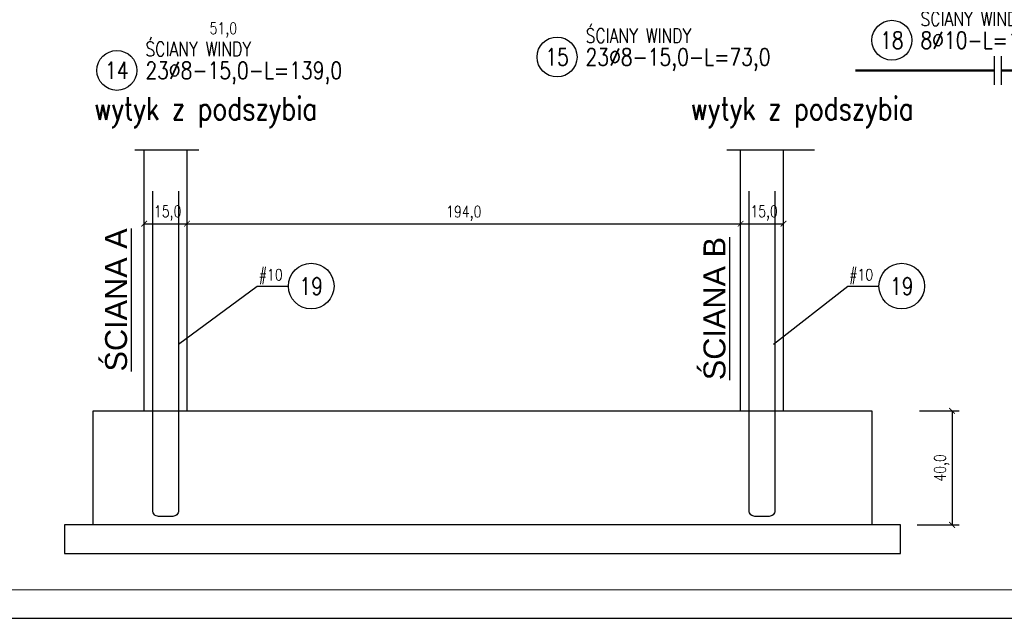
# Model space of a CAD drawing. Header units: millimetres. Extents: x 49320 to 60117, y -4209 to 20568.
# Tile 163 of 252: x 55992 to 56337, y 605 to 815. Entities that reach past the tile are written whole.
import ezdxf
from ezdxf.enums import TextEntityAlignment as Align

# ---------------------------------------------------------------- set-up
doc = ezdxf.new("R2010")
doc.units = ezdxf.units.MM
for name, color, linetype in [('_mt_wymiary konstr', 3, 'Continuous'), ('e-cad_cienkie', 1, 'Continuous'), ('e-cad_opisy', 7, 'Continuous'), ('e-cad_prety_widok', 3, 'Continuous'), ('e-cad_wymiary', 1, 'Continuous'), ('RAMKA', 3, 'Continuous')]:
    doc.layers.add(name, color=color, linetype=linetype)
doc.layers.add('e-cad_rzutnie', color=61, linetype='Continuous', plot=False)
for name, color, linetype, lineweight in [('M_Ramki do druku', 7, 'Continuous', 25), ('M_Ramki rysunków', 2, 'Continuous', 25), ('OBRYS', 2, 'Continuous', 25)]:
    doc.layers.add(name, color=color, linetype=linetype, lineweight=lineweight)
doc.styles.add('ARIAL_CE', font='txt', dxfattribs={"height": 12})
doc.styles.add('e-cad_1', font='simplex.shx', dxfattribs={"width": 0.8})
doc.styles.add('MCAD_TS', font='GENISO.SHX', dxfattribs={"width": 0.8})
doc.dimstyles.new('e-cad_1_20_[cm]', dxfattribs={"dimtxt": 0.18, "dimasz": 0.18, "dimexe": 0.18, "dimexo": 0.0625, "dimgap": 0.09, "dimtad": 0, "dimtih": 1, "dimtoh": 1, "dimdec": 4, "dimzin": 0, "dimdsep": 46, "dimtxsty": 'Standard', "dimcen": 0.09, "dimadec": 0, "dimazin": 0, "dimtfac": 1, "dimtdec": 4, "dimtofl": 0, "dimtmove": 0, "dimatfit": 3, "dimfxl": 1, "dimtolj": 1, "dimtzin": 0, "dimarcsym": 0})
doc.dimstyles.new('e-cad_1_20_[mm]', dxfattribs={"dimtxt": 0.18, "dimasz": 0.18, "dimexe": 0.18, "dimexo": 0.0625, "dimgap": 0.09, "dimtad": 0, "dimtih": 1, "dimtoh": 1, "dimdec": 4, "dimzin": 0, "dimdsep": 46, "dimtxsty": 'Standard', "dimcen": 0.09, "dimadec": 0, "dimazin": 0, "dimtfac": 1, "dimtdec": 4, "dimtofl": 0, "dimtmove": 0, "dimatfit": 3, "dimfxl": 1, "dimtolj": 1, "dimtzin": 0, "dimarcsym": 0})

# ---------------------------------------------------------------- blocks, each defined once
blk = doc.blocks.new('*U398')
at = {"layer": 'M_Ramki rysunków', "color": 0, "linetype": 'ByBlock', "lineweight": -2}
blk.add_lwpolyline([(20, 5), (20, 292), (670, 292), (670, 5)], close=True, dxfattribs=at)
at = {"layer": 'M_Ramki do druku', "style": 'MCAD_TS', "width": 0.8}
for tag, p in [('KOMENTARZ', (11.54, 30.57)), ('RYSUNEK', (15.28, 30.57)), ('DATA', (19.02, 30.57))]:
    blk.add_attdef(tag, p, '', height=2, rotation=90, dxfattribs=at)
blk = doc.blocks.new('e-cad_ZelbetOpis_7')
blk.add_circle((5, 5), 3.5)
at = {"layer": 'e-cad_opisy', "style": 'e-cad_1', "width": 0.8, "flags": 1}
for tag, p in [('SREDNICA', (25, 8)), ('SZT', (25, 7)), ('DLUGOSC', (25, 7.5)), ('KOD', (30, 8)), ('HAK_1', (30, 7.5)), ('HAK_2', (30, 7)), ('GATUNEK_STALI', (25, 6.5)), ('OPIS_2', (25, 5.5)), ('KLASA_STALI', (25, 6)), ('A', (30, 6.5)), ('C', (30, 5.5)), ('B', (30, 6)), ('D', (30, 5)), ('E', (30, 4.5)), ('F', (30, 4)), ('R', (30, 3.5)), ('HAK_1_DLUGOSC', (30, 3)), ('HAK_2_DLUGOSC', (30, 2.5)), ('KIERUNEK', (30, 2))]:
    blk.add_attdef(tag, p, '', height=0.3, dxfattribs=at)
at = {"layer": 'e-cad_opisy', "style": 'e-cad_1', "width": 0.8}
blk.add_attdef('NR', text='', height=3, dxfattribs=at).set_placement((5, 3.5), align=Align.CENTER)
for tag, p in [('OPIS_1', (10, 3.5)), ('UWAGI', (10, -6))]:
    blk.add_attdef(tag, p, '', height=3, dxfattribs=at)
at = {"layer": 'e-cad_rzutnie', "style": 'e-cad_1', "width": 0.8}
blk.add_attdef('POZYCJA', (10, 7.5), '', height=2.5, dxfattribs=at)
blk = doc.blocks.new('_ArchTick')
at = {"color": 0, "linetype": 'ByBlock', "const_width": 0.15}
blk.add_lwpolyline([(-0.5, -0.5), (0.5, 0.5)], dxfattribs=at)
blk = doc.blocks.new('*D1451')
at = {"layer": '_mt_wymiary konstr', "lineweight": -2, "ltscale": 0.08}
for p, q in [((56035.14, 739.35), (56035.14, 746.18)), ((56050.14, 738.12), (56050.14, 746.18)), ((56035.14, 743.68), (56050.14, 743.68))]:
    blk.add_line(p, q, dxfattribs=at)
at = {"layer": 'Defpoints', "color": 0}
for p in [(56050.14, 743.68), (56035.14, 738.1), (56050.14, 736.87)]:
    blk.add_point(p, dxfattribs=at)
at = {"layer": '_mt_wymiary konstr', "linetype": 'ByBlock', "lineweight": -2, "xscale": 2, "yscale": 2, "zscale": 2, "rotation": 180}
blk.add_blockref('_ArchTick', (56035.14, 743.68), dxfattribs=at)
at = {"layer": '_mt_wymiary konstr', "linetype": 'ByBlock', "lineweight": -2, "xscale": 2, "yscale": 2, "zscale": 2}
blk.add_blockref('_ArchTick', (56050.14, 743.68), dxfattribs=at)
at = {"layer": '_mt_wymiary konstr', "color": 7, "insert": (56043.36, 747.4), "char_height": 4, "attachment_point": 5, "style": 'e-cad_1'}
blk.add_mtext('15,0', dxfattribs=at)
blk = doc.blocks.new('*D1452')
at = {"layer": '_mt_wymiary konstr', "lineweight": -2, "ltscale": 0.08}
for p, q in [((56050.14, 738.12), (56050.14, 746.18)), ((56244.14, 738.05), (56244.14, 746.18)), ((56050.14, 743.68), (56244.14, 743.68))]:
    blk.add_line(p, q, dxfattribs=at)
at = {"layer": 'Defpoints', "color": 0}
for p in [(56244.14, 743.68), (56050.14, 736.87), (56244.14, 736.8)]:
    blk.add_point(p, dxfattribs=at)
at = {"layer": '_mt_wymiary konstr', "linetype": 'ByBlock', "lineweight": -2, "xscale": 2, "yscale": 2, "zscale": 2, "rotation": 180}
blk.add_blockref('_ArchTick', (56050.14, 743.68), dxfattribs=at)
at = {"layer": '_mt_wymiary konstr', "linetype": 'ByBlock', "lineweight": -2, "xscale": 2, "yscale": 2, "zscale": 2}
blk.add_blockref('_ArchTick', (56244.14, 743.68), dxfattribs=at)
at = {"layer": '_mt_wymiary konstr', "color": 7, "insert": (56147.14, 747.31), "char_height": 4, "attachment_point": 5, "style": 'e-cad_1'}
blk.add_mtext('194,0', dxfattribs=at)
blk = doc.blocks.new('*D1453')
at = {"layer": '_mt_wymiary konstr', "lineweight": -2, "ltscale": 0.711111}
for p, q in [((56306.86, 678.05), (56320.76, 678.05)), ((56318.26, 678.05), (56318.26, 638.05)), ((56306.03, 638.05), (56320.76, 638.05))]:
    blk.add_line(p, q, dxfattribs=at)
at = {"layer": 'Defpoints', "color": 0}
for p in [(56305.61, 678.05), (56304.78, 638.05), (56318.26, 638.05)]:
    blk.add_point(p, dxfattribs=at)
at = {"layer": '_mt_wymiary konstr', "linetype": 'ByBlock', "lineweight": -2, "xscale": 2, "yscale": 2, "zscale": 2}
for p, rotation in [((56318.26, 678.05), 90), ((56318.26, 638.05), 270)]:
    blk.add_blockref('_ArchTick', p, dxfattribs=dict(at, rotation=rotation))
at = {"layer": '_mt_wymiary konstr', "color": 7, "insert": (56314.63, 658.05), "char_height": 4, "attachment_point": 5, "rotation": 90, "style": 'e-cad_1'}
blk.add_mtext('40,0', dxfattribs=at)
blk = doc.blocks.new('e-cad_ZelbetOpisNiezliczalny_1P')
at = {"layer": 'e-cad_cienkie'}
blk.add_circle((4, 0), 4, dxfattribs=at)
at = {"layer": 'e-cad_opisy', "ltscale": 0.04, "style": 'e-cad_1', "width": 0.8}
for tag, p in [('OPIS', (-1, 1)), ('UWAGI', (-1, -3))]:
    blk.add_attdef(tag, text='', height=2, dxfattribs=at).set_placement(p, align=Align.RIGHT)
blk.add_attdef('NR', text='', height=3, dxfattribs=at).set_placement((4, 0), align=Align.MIDDLE_CENTER)
blk = doc.blocks.new('*D1454')
at = {"layer": '_mt_wymiary konstr', "lineweight": -2, "ltscale": 0.08}
for p, q in [((56244.14, 739.35), (56244.14, 746.18)), ((56259.14, 738.12), (56259.14, 746.18)), ((56244.14, 743.68), (56259.14, 743.68))]:
    blk.add_line(p, q, dxfattribs=at)
at = {"layer": 'Defpoints', "color": 0}
for p in [(56259.14, 743.68), (56244.14, 738.1), (56259.14, 736.87)]:
    blk.add_point(p, dxfattribs=at)
at = {"layer": '_mt_wymiary konstr', "linetype": 'ByBlock', "lineweight": -2, "xscale": 2, "yscale": 2, "zscale": 2, "rotation": 180}
blk.add_blockref('_ArchTick', (56244.14, 743.68), dxfattribs=at)
at = {"layer": '_mt_wymiary konstr', "linetype": 'ByBlock', "lineweight": -2, "xscale": 2, "yscale": 2, "zscale": 2}
blk.add_blockref('_ArchTick', (56259.14, 743.68), dxfattribs=at)
at = {"layer": '_mt_wymiary konstr', "color": 7, "insert": (56252.36, 747.4), "char_height": 4, "attachment_point": 5, "style": 'e-cad_1'}
blk.add_mtext('15,0', dxfattribs=at)

msp = doc.modelspace()

# ---------------------------------------------------------------- linework, layer by layer
at = {"ltscale": 0.8}
for p, q in [((56031.82, 769.6), (56054.26, 769.6)), ((56239.37, 769.6), (56270.09, 769.6))]:
    msp.add_line(p, q, dxfattribs=at)
at = {"layer": 'e-cad_cienkie', "ltscale": 0.8}
for points in [[(56333.11, 792.4), (56333.11, 802.4)], [(56335.61, 792.4), (56335.61, 802.4)]]:
    msp.add_lwpolyline(points, dxfattribs=at)
at = {"layer": 'e-cad_cienkie', "ltscale": 0.307692}
for points in [[(56074.74, 721.79), (56085.66, 721.79)], [(56281.68, 721.79), (56292.6, 721.79)]]:
    msp.add_lwpolyline(points, dxfattribs=at)
at = {"layer": 'e-cad_prety_widok', "ltscale": 0.8}
for points, format in [([(56284.36, 797.4, 0.8, 0.8, 0), (56333.11, 797.4, 0, 0, 0)], "xyseb"), ([(56335.61, 797.4, 0.8, 0.8, 0), (56384.36, 797.4, 0, 0, 0)], "xyseb"), ([(56047.14, 755.05), (56047.14, 643.05, -0.414214), (56045.14, 641.05), (56040.14, 641.05, -0.414214), (56038.14, 643.05), (56038.14, 755.05)], "xyb"), ([(56256.14, 755.05), (56256.14, 643.05, -0.414214), (56254.14, 641.05), (56249.14, 641.05, -0.414214), (56247.14, 643.05), (56247.14, 755.05)], "xyb")]:
    msp.add_lwpolyline(points, format=format, dxfattribs=at)
at = {"layer": 'OBRYS', "ltscale": 0.3}
for p, q in [((56035.14, 678.05), (56035.14, 769.6)), ((56050.14, 678.05), (56050.14, 769.6)), ((56244.14, 678.05), (56244.14, 769.6)), ((56259.14, 678.05), (56259.14, 769.6))]:
    msp.add_line(p, q, dxfattribs=at)
for points in [[(56017.25, 678.05), (56290.13, 678.05), (56290.13, 638.05), (56017.25, 638.05)], [(56007.25, 628.05), (56300.13, 628.05), (56300.13, 638.05), (56007.25, 638.05)]]:
    msp.add_lwpolyline(points, close=True, dxfattribs=at)
at = {"layer": 'RAMKA', "linetype": 'Continuous'}
msp.add_lwpolyline([(55496.32, 605.29), (56846.32, 605.29), (56846.32, 1199.29), (55496.32, 1199.29)], close=True, dxfattribs=at)

# ---------------------------------------------------------------- block references
at = {"layer": 'e-cad_opisy', "ltscale": 0.8, "xscale": 2, "yscale": 2, "zscale": 2}
for p, values in [((56287.16, 798.01), {'OPIS_1': '8%%c10-L=1402,0', 'NR': '18', 'POZYCJA': 'ŚCIANY WINDY'}), ((56169.81, 792.13), {'OPIS_1': '23%%c8-15,0-L=73,0', 'NR': '15', 'POZYCJA': 'ŚCIANY WINDY'}), ((56015.56, 787.43), {'OPIS_1': '23%%c8-15,0-L=139,0', 'NR': '14', 'POZYCJA': 'ŚCIANY WINDY'})]:
    msp.add_blockref('e-cad_ZelbetOpis_7', p, dxfattribs=at).add_auto_attribs(values)
at = {"layer": 'e-cad_opisy', "ltscale": 0.307692, "xscale": 2, "yscale": 2, "zscale": 2}
for p in [(56085.66, 721.79), (56292.6, 721.79)]:
    msp.add_blockref('e-cad_ZelbetOpisNiezliczalny_1P', p, dxfattribs=at).add_auto_attribs({'OPIS': '#10', 'NR': '19'})
at = {"layer": 'e-cad_wymiary', "color": 0, "lineweight": 0, "ltscale": 2.844444, "xscale": 2, "yscale": 2, "zscale": 2}
msp.add_blockref('*U398', (55496.32, 605.29), dxfattribs=at)

# ---------------------------------------------------------------- texts
at = {"style": 'ARIAL_CE'}
for s, p in [('%%UŚCIANA A', (56029.12, 691.84)), ('%%UŚCIANA B', (56238.83, 688.8))]:
    msp.add_text(s, height=7.7, rotation=90, dxfattribs=at).set_placement(p)
at = {"layer": 'e-cad_opisy', "ltscale": 0.8, "style": 'e-cad_1', "width": 0.8}
msp.add_text('51,0', height=4, dxfattribs=at).set_placement((56062.88, 812.19), align=Align.MIDDLE_CENTER)
for p in [(56017.64, 780.06), (56226.66, 780.06)]:
    msp.add_text('wytyk z podszybia', height=8, dxfattribs=at).set_placement(p)

# ---------------------------------------------------------------- dimensions: what is measured, and where the dimension line sits
at = {"layer": '_mt_wymiary konstr', "ltscale": 0.08}
for base, p1, p2, picture, middle in [((56050.14, 743.68), (56035.14, 738.1), (56050.14, 736.87), '*D1451', (56043.36, 747.4)), ((56259.14, 743.68), (56244.14, 738.1), (56259.14, 736.87), '*D1454', (56252.36, 747.4))]:
    dim = msp.add_linear_dim(base=base, p1=p1, p2=p2, dimstyle='e-cad_1_20_[cm]', override={"dimscale": 2, "dimtxt": 2, "dimasz": 1, "dimexe": 1.25, "dimexo": 0.625, "dimgap": 0.625, "dimtad": 1, "dimtih": 0, "dimtoh": 0, "dimdec": 1, "dimrnd": 0.1, "dimzin": 1, "dimdsep": 44, "dimtxsty": 'e-cad_1', "dimblk": 'ArchTick', "dimcen": 2.5, "dimclrd": 256, "dimclre": 256, "dimclrt": 7, "dimtdec": 2, "dimtofl": 1, "dimtmove": 2, "dimtolj": 0, "dimtzin": 8}, dxfattribs=at)
    dim.commit()
    dim.dimension.update_dxf_attribs({"geometry": picture, "text_midpoint": middle, "dimtype": 160})
dim = msp.add_linear_dim(base=(56244.14, 743.68), p1=(56050.14, 736.87), p2=(56244.14, 736.8), dimstyle='e-cad_1_20_[cm]', override={"dimscale": 2, "dimtxt": 2, "dimasz": 1, "dimexe": 1.25, "dimexo": 0.625, "dimgap": 0.625, "dimtad": 1, "dimtih": 0, "dimtoh": 0, "dimdec": 1, "dimrnd": 0.1, "dimzin": 1, "dimdsep": 44, "dimtxsty": 'e-cad_1', "dimblk": 'ArchTick', "dimcen": 2.5, "dimclrd": 256, "dimclre": 256, "dimclrt": 7, "dimtdec": 2, "dimtofl": 1, "dimtmove": 1, "dimtolj": 0, "dimtzin": 8}, dxfattribs=at)
dim.commit()
dim.dimension.update_dxf_attribs({"geometry": '*D1452', "text_midpoint": (56147.14, 747.31)})
at = {"layer": '_mt_wymiary konstr', "ltscale": 0.711111}
dim = msp.add_linear_dim(base=(56318.26, 638.05), p1=(56305.61, 678.05), p2=(56304.78, 638.05), angle=90, dimstyle='e-cad_1_20_[cm]', override={"dimscale": 2, "dimtxt": 2, "dimasz": 1, "dimexe": 1.25, "dimexo": 0.625, "dimgap": 0.625, "dimtad": 1, "dimtih": 0, "dimtoh": 0, "dimdec": 1, "dimrnd": 0.1, "dimzin": 1, "dimdsep": 44, "dimtxsty": 'e-cad_1', "dimblk": 'ArchTick', "dimcen": 2.5, "dimclrd": 256, "dimclre": 256, "dimclrt": 7, "dimtdec": 2, "dimtofl": 1, "dimtolj": 0, "dimtzin": 8}, dxfattribs=at)
dim.commit()
dim.dimension.update_dxf_attribs({"geometry": '*D1453', "text_midpoint": (56314.63, 658.05)})

# ---------------------------------------------------------------- leaders
at = {"layer": 'e-cad_cienkie', "ltscale": 0.307692}
for points in [[(56047.14, 701.42), (56074.74, 721.79)], [(56255.64, 701.42), (56281.68, 721.79)]]:
    msp.add_leader(points, dimstyle='e-cad_1_20_[mm]', override={"dimscale": 400, "dimldrblk": 'None'}, dxfattribs=at)

doc.saveas('drawing.dxf')
